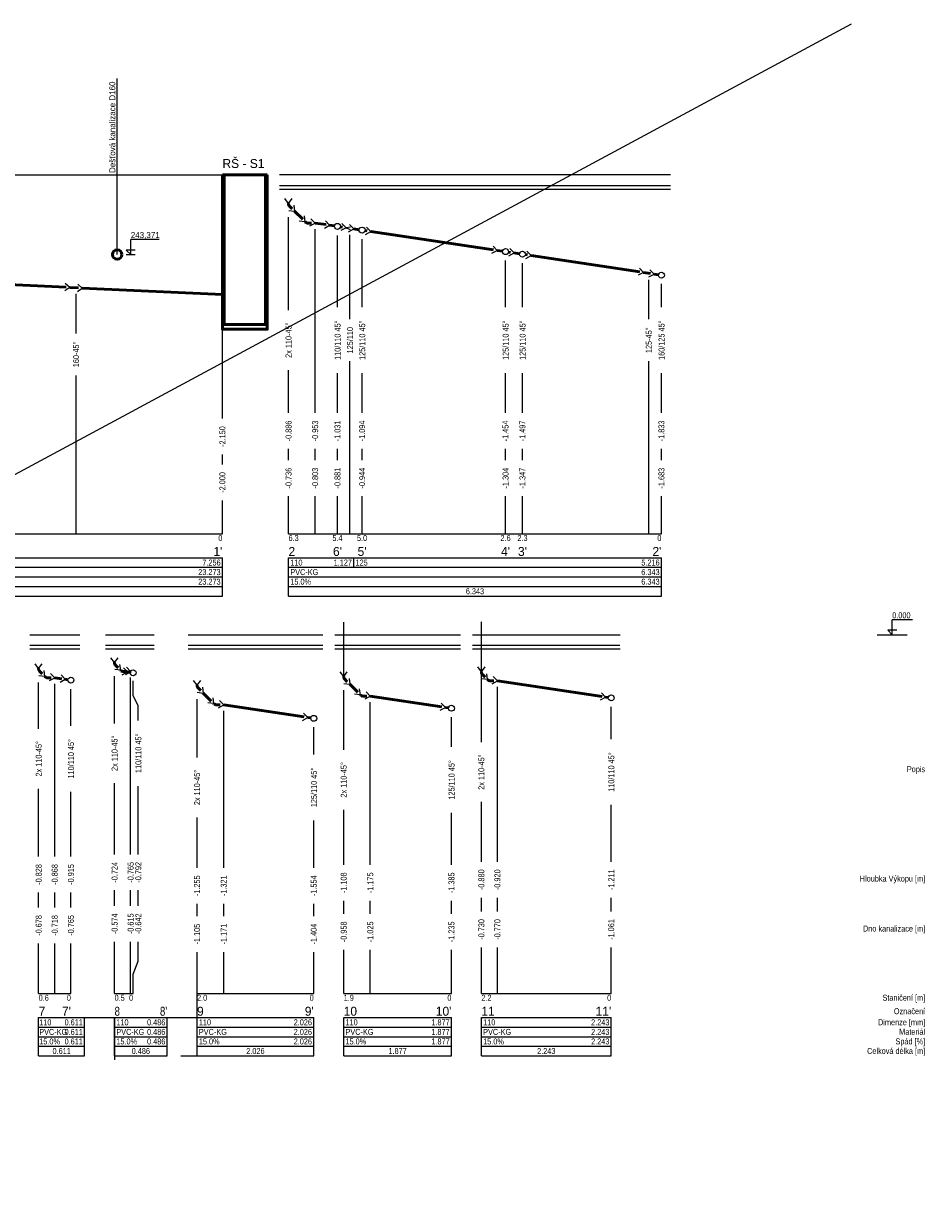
# Model space of a CAD drawing. Header units: millimetres. Extents: x -300186 to 535068, y -28581 to 763298.
# Tile 16 of 256: x -36470 to -21403, y 230757 to 250565. Entities that reach past the tile are written whole.
import ezdxf
from ezdxf.enums import TextEntityAlignment as Align

# ---------------------------------------------------------------- set-up
doc = ezdxf.new("R2010")
doc.units = ezdxf.units.MM
doc.header["$LTSCALE"] = 10
doc.linetypes.add('DASHDOT', pattern=[25.4, 12.7, -6.35, 0, -6.35])
doc.layers.add('netisk', color=30, linetype='Continuous', plot=False)
for name, color, linetype, lineweight in [('NS_tlusta', 252, 'Continuous', 18), ('NS_velmi_tlusta', 252, 'Continuous', 18), ('ZTI-DSP-kanal_destova_stavajici', 103, 'DASHDOT', 50), ('ZTI-DSP-kanal_splaskova', 32, 'Continuous', 50), ('ZTI-DSP-konstrukce', 252, 'Continuous', 18), ('ZTI-DSP-Popis4', 140, 'Continuous', 40), ('ZTI-DSP-pvc', 32, 'Continuous', 50), ('ZTI-DSP-revizni_sachty', 7, 'Continuous', 50), ('ZTI-DSP-rez_kanal_tabulka', 255, 'Continuous', 25), ('ZTI-DSP-zar_predmety_ozn', 7, 'Continuous', 50)]:
    doc.layers.add(name, color=color, linetype=linetype, lineweight=lineweight)
doc.layers.add('ZTI-DPS-armatury-odkaz', color=7, linetype='Continuous')
doc.layers.add('ZTI-DPS-armatury-popis', color=7, linetype='Continuous')
doc.styles.add('laplan N', font='txt')
doc.styles.get("Standard").update_dxf_attribs({"font": 'ic-simplex.shx', "width": 0.8})
doc.dimstyles.new('CADKON', dxfattribs={"dimscale": 50, "dimtxt": 2.5, "dimasz": 2.5, "dimexe": 1.8, "dimexo": 5, "dimgap": 0.6, "dimtad": 1, "dimrnd": 1, "dimtxsty": 'Standard', "dimblk1": 'OBLIQUE', "dimblk2": 'OBLIQUE', "dimsah": 1, "dimcen": 2.5, "dimadec": 1, "dimazin": 2, "dimtfac": 1, "dimtdec": 4, "dimtix": 1, "dimtmove": 2, "dimatfit": 3, "dimldrblk": 'OPEN30', "dimfxl": 5, "dimfxlon": 1, "dimtfill": 1, "dimtolj": 1, "dimarcsym": 0})

# ---------------------------------------------------------------- blocks, each defined once
blk = doc.blocks.new('*U1346')
at = {"color": 255, "linetype": 'ByBlock', "lineweight": 25}
for p in [(-61, 79), (61, 79)]:
    blk.add_line(p, (0, 0), dxfattribs=at)
at = {"color": 0, "linetype": 'ByBlock', "lineweight": -2}
blk.add_line((0, 0), (0, -4257), dxfattribs=at)
blk = doc.blocks.new('*U1347', base_point=(14680, 15478))
at = {"color": 0, "lineweight": -2}
blk.add_line((14534, 15478), (14680, 15478), dxfattribs=at)
at = {"color": 255, "lineweight": 25}
for q in [(14760, 15539), (14760, 15418)]:
    blk.add_line((14680, 15478), q, dxfattribs=at)
blk = doc.blocks.new('*U1348')
at = {"color": 255, "linetype": 'ByBlock', "lineweight": 25}
for p in [(-61, 79), (61, 79)]:
    blk.add_line(p, (0, 0), dxfattribs=at)
at = {"color": 0, "linetype": 'ByBlock', "lineweight": -2}
blk.add_line((0, 0), (0, -2345), dxfattribs=at)
blk = doc.blocks.new('*U1350', base_point=(375, 80))
at = {"color": 0, "linetype": 'ByBlock', "lineweight": -2}
for points in [[(0, 2580), (750, 2580)], [(0, 2580), (0, 0), (750, 0), (750, 2580)], [(30, 2580), (30, 80), (720, 80), (720, 2580)]]:
    blk.add_lwpolyline(points, dxfattribs=at)
blk = doc.blocks.new('*U1351', base_point=(14613, 15656))
at = {"color": 0, "lineweight": -2}
for p, q in [((14604, 15647), (14613, 15656)), ((14507, 15636), (14576, 15636))]:
    blk.add_line(p, q, dxfattribs=at)
at = {"color": 255, "lineweight": 25}
for q in [(14626, 15755), (14712, 15669)]:
    blk.add_line((14613, 15656), q, dxfattribs=at)
at = {"color": 0, "lineweight": -2}
blk.add_arc((14576, 15676), 40, 270, 315, dxfattribs=at)
blk = doc.blocks.new('*U1352')
at = {"color": 255, "linetype": 'ByBlock', "lineweight": 25}
for p in [(-61, 79), (61, 79)]:
    blk.add_line(p, (0, 0), dxfattribs=at)
at = {"color": 0, "linetype": 'ByBlock', "lineweight": -2}
blk.add_line((0, 0), (0, -190), dxfattribs=at)
blk = doc.blocks.new('*U1353', base_point=(14613, 15656))
at = {"color": 0, "lineweight": -2}
for p, q in [((14604, 15647), (14613, 15656)), ((14507, 15636), (14576, 15636))]:
    blk.add_line(p, q, dxfattribs=at)
at = {"color": 255, "lineweight": 25}
for q in [(14626, 15755), (14712, 15669)]:
    blk.add_line((14613, 15656), q, dxfattribs=at)
at = {"color": 0, "lineweight": -2}
blk.add_arc((14576, 15676), 40, 270, 315, dxfattribs=at)
blk = doc.blocks.new('*U1354')
at = {"color": 255, "linetype": 'ByBlock', "lineweight": 25}
for p in [(-61, 79), (61, 79)]:
    blk.add_line(p, (0, 0), dxfattribs=at)
at = {"color": 0, "linetype": 'ByBlock', "lineweight": -2}
blk.add_line((0, 0), (0, -184), dxfattribs=at)
blk = doc.blocks.new('*U1355', base_point=(6724, 20543))
at = {"color": 255, "linetype": 'ByBlock', "lineweight": 25}
for p in [(6664, 20622), (6785, 20622)]:
    blk.add_line(p, (6724, 20543), dxfattribs=at)
at = {"color": 0, "linetype": 'ByBlock'}
for p, q in [((6724, 20543), (6724, 20459)), ((6724, 20359), (6724, 20324))]:
    blk.add_line(p, q, dxfattribs=at)
at = {"color": 255, "linetype": 'ByBlock', "lineweight": 25}
blk.add_circle((6724, 20409), 50, dxfattribs=at)
blk = doc.blocks.new('*U1356', base_point=(20648, 19104))
at = {"color": 255, "linetype": 'ByBlock', "lineweight": 25}
for p, q in [((20648, 19104), (20587, 19183)), ((20648, 19104), (20630, 19034)), ((20648, 19104), (20709, 19183)), ((20666, 19034), (20648, 19104))]:
    blk.add_line(p, q, dxfattribs=at)
blk = doc.blocks.new('*U1357', base_point=(6675, 20528))
at = {"color": 255, "linetype": 'ByBlock', "lineweight": 25}
for p in [(6614, 20607), (6736, 20607)]:
    blk.add_line(p, (6675, 20528), dxfattribs=at)
at = {"color": 0, "linetype": 'ByBlock'}
for p, q in [((6675, 20528), (6675, 20437)), ((6675, 20337), (6675, 20302))]:
    blk.add_line(p, q, dxfattribs=at)
at = {"color": 255, "linetype": 'ByBlock', "lineweight": 25}
blk.add_circle((6675, 20387), 50, dxfattribs=at)
blk = doc.blocks.new('*U1358')
at = {"color": 255, "linetype": 'ByBlock', "lineweight": 25}
for p in [(-61, 79), (61, 79)]:
    blk.add_line(p, (0, 0), dxfattribs=at)
at = {"color": 0, "linetype": 'ByBlock', "lineweight": -2}
blk.add_line((0, 0), (0, -2078), dxfattribs=at)
blk = doc.blocks.new('*U1359', base_point=(6675, 20528))
at = {"color": 255, "linetype": 'ByBlock', "lineweight": 25}
for p in [(6614, 20607), (6736, 20607)]:
    blk.add_line(p, (6675, 20528), dxfattribs=at)
at = {"color": 0, "linetype": 'ByBlock'}
for p, q in [((6675, 20528), (6675, 20437)), ((6675, 20337), (6675, 20302))]:
    blk.add_line(p, q, dxfattribs=at)
at = {"color": 255, "linetype": 'ByBlock', "lineweight": 25}
blk.add_circle((6675, 20387), 50, dxfattribs=at)
blk = doc.blocks.new('*U1360', base_point=(6675, 20528))
at = {"color": 255, "linetype": 'ByBlock', "lineweight": 25}
for p in [(6614, 20607), (6736, 20607)]:
    blk.add_line(p, (6675, 20528), dxfattribs=at)
at = {"color": 0, "linetype": 'ByBlock'}
for p, q in [((6675, 20528), (6675, 20437)), ((6675, 20337), (6675, 20302))]:
    blk.add_line(p, q, dxfattribs=at)
at = {"color": 255, "linetype": 'ByBlock', "lineweight": 25}
blk.add_circle((6675, 20387), 50, dxfattribs=at)
blk = doc.blocks.new('*U1361')
at = {"color": 255, "linetype": 'ByBlock', "lineweight": 25}
for p in [(-61, 79), (61, 79)]:
    blk.add_line(p, (0, 0), dxfattribs=at)
at = {"color": 0, "linetype": 'ByBlock', "lineweight": -2}
blk.add_line((0, 0), (0, -1841), dxfattribs=at)
blk = doc.blocks.new('*U1362', base_point=(14485, 15401))
at = {"color": 255, "lineweight": 25}
for q in [(14564, 15462), (14564, 15340)]:
    blk.add_line((14485, 15401), q, dxfattribs=at)
at = {"color": 0, "lineweight": -2}
blk.add_line((14367, 15401), (14485, 15401), dxfattribs=at)
blk = doc.blocks.new('*U1363', base_point=(38181, 20749))
at = {"color": 255, "linetype": 'ByBlock', "lineweight": 25}
for p in [(38260, 20810), (38260, 20688)]:
    blk.add_line(p, (38181, 20749), dxfattribs=at)
at = {"color": 0, "linetype": 'ByBlock', "lineweight": -2}
blk.add_line((38106, 20749), (38181, 20749), dxfattribs=at)
at = {"color": 255, "linetype": 'ByBlock', "lineweight": 25}
blk.add_circle((38056, 20749), 50, dxfattribs=at)
blk = doc.blocks.new('*U1378', base_point=(14613, 15656))
at = {"color": 0, "lineweight": -2}
for p, q in [((14604, 15647), (14613, 15656)), ((14507, 15636), (14576, 15636))]:
    blk.add_line(p, q, dxfattribs=at)
at = {"color": 255, "lineweight": 25}
for q in [(14626, 15755), (14712, 15669)]:
    blk.add_line((14613, 15656), q, dxfattribs=at)
at = {"color": 0, "lineweight": -2}
blk.add_arc((14576, 15676), 40, 270, 315, dxfattribs=at)
blk = doc.blocks.new('*U1379', base_point=(14613, 15656))
at = {"color": 0, "lineweight": -2}
for p, q in [((14604, 15647), (14613, 15656)), ((14507, 15636), (14576, 15636))]:
    blk.add_line(p, q, dxfattribs=at)
at = {"color": 255, "lineweight": 25}
for q in [(14626, 15755), (14712, 15669)]:
    blk.add_line((14613, 15656), q, dxfattribs=at)
at = {"color": 0, "lineweight": -2}
blk.add_arc((14576, 15676), 40, 270, 315, dxfattribs=at)
blk = doc.blocks.new('*U1380')
at = {"color": 255, "linetype": 'ByBlock', "lineweight": 25}
for p in [(-61, 79), (61, 79)]:
    blk.add_line(p, (0, 0), dxfattribs=at)
at = {"color": 0, "linetype": 'ByBlock', "lineweight": -2}
blk.add_line((0, 0), (0, -119), dxfattribs=at)
blk = doc.blocks.new('*U1381', base_point=(33486, 20749))
at = {"color": 255, "linetype": 'ByBlock', "lineweight": 25}
for p in [(33565, 20810), (33565, 20688)]:
    blk.add_line(p, (33486, 20749), dxfattribs=at)
at = {"color": 0, "linetype": 'ByBlock', "lineweight": -2}
blk.add_line((33441, 20749), (33486, 20749), dxfattribs=at)
at = {"color": 255, "linetype": 'ByBlock', "lineweight": 25}
blk.add_circle((33391, 20749), 50, dxfattribs=at)
blk = doc.blocks.new('*U1382', base_point=(14613, 15656))
at = {"color": 0, "lineweight": -2}
for p, q in [((14604, 15647), (14613, 15656)), ((14507, 15636), (14576, 15636))]:
    blk.add_line(p, q, dxfattribs=at)
at = {"color": 255, "lineweight": 25}
for q in [(14626, 15755), (14712, 15669)]:
    blk.add_line((14613, 15656), q, dxfattribs=at)
at = {"color": 0, "lineweight": -2}
blk.add_arc((14576, 15676), 40, 270, 315, dxfattribs=at)
blk = doc.blocks.new('*U1383')
at = {"color": 255, "linetype": 'ByBlock', "lineweight": 25}
for p in [(-61, 79), (61, 79)]:
    blk.add_line(p, (0, 0), dxfattribs=at)
at = {"color": 0, "linetype": 'ByBlock', "lineweight": -2}
blk.add_line((0, 0), (0, -190), dxfattribs=at)
blk = doc.blocks.new('*U1384', base_point=(14613, 15656))
at = {"color": 0, "lineweight": -2}
for p, q in [((14604, 15647), (14613, 15656)), ((14507, 15636), (14576, 15636))]:
    blk.add_line(p, q, dxfattribs=at)
at = {"color": 255, "lineweight": 25}
for q in [(14626, 15755), (14712, 15669)]:
    blk.add_line((14613, 15656), q, dxfattribs=at)
at = {"color": 0, "lineweight": -2}
blk.add_arc((14576, 15676), 40, 270, 315, dxfattribs=at)
blk = doc.blocks.new('*U1385')
at = {"color": 255, "linetype": 'ByBlock', "lineweight": 25}
for p in [(-61, 79), (61, 79)]:
    blk.add_line(p, (0, 0), dxfattribs=at)
at = {"color": 0, "linetype": 'ByBlock', "lineweight": -2}
blk.add_line((0, 0), (0, -1360), dxfattribs=at)
blk = doc.blocks.new('*U1386', base_point=(34567, 20749))
at = {"color": 255, "linetype": 'ByBlock', "lineweight": 25}
for p in [(34646, 20810), (34646, 20688)]:
    blk.add_line(p, (34567, 20749), dxfattribs=at)
at = {"color": 0, "linetype": 'ByBlock', "lineweight": -2}
blk.add_line((34515, 20749), (34567, 20749), dxfattribs=at)
at = {"color": 255, "linetype": 'ByBlock', "lineweight": 25}
blk.add_circle((34465, 20749), 50, dxfattribs=at)
blk = doc.blocks.new('*U1387', base_point=(14613, 15656))
at = {"color": 0, "lineweight": -2}
for p, q in [((14604, 15647), (14613, 15656)), ((14507, 15636), (14576, 15636))]:
    blk.add_line(p, q, dxfattribs=at)
at = {"color": 255, "lineweight": 25}
for q in [(14626, 15755), (14712, 15669)]:
    blk.add_line((14613, 15656), q, dxfattribs=at)
at = {"color": 0, "lineweight": -2}
blk.add_arc((14576, 15676), 40, 270, 315, dxfattribs=at)
blk = doc.blocks.new('*U1388')
at = {"color": 255, "linetype": 'ByBlock', "lineweight": 25}
for p in [(-61, 79), (61, 79)]:
    blk.add_line(p, (0, 0), dxfattribs=at)
at = {"color": 0, "linetype": 'ByBlock', "lineweight": -2}
blk.add_line((0, 0), (0, -190), dxfattribs=at)
blk = doc.blocks.new('*U1389', base_point=(14613, 15656))
at = {"color": 0, "lineweight": -2}
for p, q in [((14604, 15647), (14613, 15656)), ((14507, 15636), (14576, 15636))]:
    blk.add_line(p, q, dxfattribs=at)
at = {"color": 255, "lineweight": 25}
for q in [(14626, 15755), (14712, 15669)]:
    blk.add_line((14613, 15656), q, dxfattribs=at)
at = {"color": 0, "lineweight": -2}
blk.add_arc((14576, 15676), 40, 270, 315, dxfattribs=at)
blk = doc.blocks.new('*U1390')
at = {"color": 255, "linetype": 'ByBlock', "lineweight": 25}
for p in [(-61, 79), (61, 79)]:
    blk.add_line(p, (0, 0), dxfattribs=at)
at = {"color": 0, "linetype": 'ByBlock', "lineweight": -2}
blk.add_line((0, 0), (0, -1209), dxfattribs=at)
blk = doc.blocks.new('*U1391', base_point=(34567, 20749))
at = {"color": 255, "linetype": 'ByBlock', "lineweight": 25}
for p in [(34646, 20810), (34646, 20688)]:
    blk.add_line(p, (34567, 20749), dxfattribs=at)
at = {"color": 0, "linetype": 'ByBlock', "lineweight": -2}
blk.add_line((34515, 20749), (34567, 20749), dxfattribs=at)
at = {"color": 255, "linetype": 'ByBlock', "lineweight": 25}
blk.add_circle((34465, 20749), 50, dxfattribs=at)
blk = doc.blocks.new('*U1392', base_point=(14613, 15656))
at = {"color": 0, "lineweight": -2}
for p, q in [((14604, 15647), (14613, 15656)), ((14507, 15636), (14576, 15636))]:
    blk.add_line(p, q, dxfattribs=at)
at = {"color": 255, "lineweight": 25}
for q in [(14626, 15755), (14712, 15669)]:
    blk.add_line((14613, 15656), q, dxfattribs=at)
at = {"color": 0, "lineweight": -2}
blk.add_arc((14576, 15676), 40, 270, 315, dxfattribs=at)
blk = doc.blocks.new('*U1393', base_point=(14613, 15656))
at = {"color": 0, "lineweight": -2}
for p, q in [((14604, 15647), (14613, 15656)), ((14507, 15636), (14576, 15636))]:
    blk.add_line(p, q, dxfattribs=at)
at = {"color": 255, "lineweight": 25}
for q in [(14626, 15755), (14712, 15669)]:
    blk.add_line((14613, 15656), q, dxfattribs=at)
at = {"color": 0, "lineweight": -2}
blk.add_arc((14576, 15676), 40, 270, 315, dxfattribs=at)
blk = doc.blocks.new('*U1394')
at = {"color": 255, "linetype": 'ByBlock', "lineweight": 25}
for p in [(-61, 79), (61, 79)]:
    blk.add_line(p, (0, 0), dxfattribs=at)
at = {"color": 0, "linetype": 'ByBlock', "lineweight": -2}
blk.add_line((0, 0), (0, -1768), dxfattribs=at)
blk = doc.blocks.new('*U1395', base_point=(33486, 20749))
at = {"color": 255, "linetype": 'ByBlock', "lineweight": 25}
for p in [(33565, 20810), (33565, 20688)]:
    blk.add_line(p, (33486, 20749), dxfattribs=at)
at = {"color": 0, "linetype": 'ByBlock', "lineweight": -2}
blk.add_line((33441, 20749), (33486, 20749), dxfattribs=at)
at = {"color": 255, "linetype": 'ByBlock', "lineweight": 25}
blk.add_circle((33391, 20749), 50, dxfattribs=at)
blk = doc.blocks.new('_OBLIQUE')
at = {"color": 0, "linetype": 'ByBlock'}
blk.add_line((-0.5, -0.5), (0.5, 0.5), dxfattribs=at)
blk = doc.blocks.new('*U1397')
at = {"layer": 'ZTI-DSP-rez_kanal_tabulka', "color": 40}
for p, q in [((0, 0), (0, 1)), ((1.89, 1), (0, 1)), ((0, 0), (-0.3, 0.3)), ((0.3, 0.3), (-0.3, 0.3))]:
    blk.add_line(p, q, dxfattribs=at)
blk = doc.blocks.new('*U1409', base_point=(14613, 15656))
at = {"color": 0, "lineweight": -2}
for p, q in [((14604, 15647), (14613, 15656)), ((14507, 15636), (14576, 15636))]:
    blk.add_line(p, q, dxfattribs=at)
at = {"color": 255, "lineweight": 25}
for q in [(14626, 15755), (14712, 15669)]:
    blk.add_line((14613, 15656), q, dxfattribs=at)
at = {"color": 0, "lineweight": -2}
blk.add_arc((14576, 15676), 40, 270, 315, dxfattribs=at)
blk = doc.blocks.new('*U1410', base_point=(14613, 15656))
at = {"color": 0, "lineweight": -2}
for p, q in [((14604, 15647), (14613, 15656)), ((14507, 15636), (14576, 15636))]:
    blk.add_line(p, q, dxfattribs=at)
at = {"color": 255, "lineweight": 25}
for q in [(14626, 15755), (14712, 15669)]:
    blk.add_line((14613, 15656), q, dxfattribs=at)
at = {"color": 0, "lineweight": -2}
blk.add_arc((14576, 15676), 40, 270, 315, dxfattribs=at)
blk = doc.blocks.new('*U1411')
at = {"color": 255, "linetype": 'ByBlock', "lineweight": 25}
for p in [(-61, 79), (61, 79)]:
    blk.add_line(p, (0, 0), dxfattribs=at)
at = {"color": 0, "linetype": 'ByBlock', "lineweight": -2}
blk.add_line((0, 0), (0, -8), dxfattribs=at)
blk = doc.blocks.new('*U1412', base_point=(33486, 20749))
at = {"color": 255, "linetype": 'ByBlock', "lineweight": 25}
for p in [(33565, 20810), (33565, 20688)]:
    blk.add_line(p, (33486, 20749), dxfattribs=at)
at = {"color": 0, "linetype": 'ByBlock', "lineweight": -2}
blk.add_line((33441, 20749), (33486, 20749), dxfattribs=at)
at = {"color": 255, "linetype": 'ByBlock', "lineweight": 25}
blk.add_circle((33391, 20749), 50, dxfattribs=at)
blk = doc.blocks.new('*U1473')
at = {"layer": 'ZTI-DSP-rez_kanal_tabulka', "color": 40}
for p, q in [((0, 0), (0, 1)), ((1.35, 1), (0, 1)), ((0, 0), (-0.3, 0.3)), ((0.3, 0.3), (-0.3, 0.3))]:
    blk.add_line(p, q, dxfattribs=at)

msp = doc.modelspace()

# ---------------------------------------------------------------- linework, layer by layer
at = {"layer": 'netisk', "lineweight": -3}
for points in [[(-59384.095, 230757.341), (-22638.489, 250564.972)], [(-31122.609, 239651.041), (-31122.609, 240558.469)], [(-28821.703, 239497.87), (-28821.703, 240563.231)], [(-34072.832, 233947.254), (-33572.832, 233947.254), (-33572.832, 234583.999)], [(-35451.793, 233947.254), (-34951.793, 233947.254), (-34951.793, 233242.044)], [(-33843.071, 233307.254), (-33572.832, 233307.254)]]:
    msp.add_lwpolyline(points, dxfattribs=at)
at = {"layer": 'NS_tlusta'}
for p, q in [((-25662.482, 248035.083), (-32194.555, 248035.083)), ((-25662.482, 247854.546), (-32194.555, 247854.546)), ((-25662.482, 247795.083), (-32194.555, 247795.083)), ((-36370.072, 240347.632), (-35531.555, 240347.671)), ((-35101.793, 240347.68), (-34291.247, 240348.01)), ((-33722.832, 240347.774), (-31472.609, 240347.878)), ((-31272.609, 240347.887), (-29171.703, 240347.984)), ((-35531.555, 240166.716), (-36370.072, 240166.716)), ((-35531.555, 240107.254), (-36370.072, 240107.254)), ((-34291.247, 240166.716), (-35101.793, 240166.716)), ((-34291.247, 240107.254), (-35101.793, 240107.254)), ((-31472.609, 240166.716), (-33722.832, 240166.716)), ((-31472.609, 240107.254), (-33722.832, 240107.254)), ((-29171.703, 240166.716), (-31272.609, 240166.716)), ((-29171.703, 240107.254), (-31272.609, 240107.254)), ((-29171.703, 240107.408), (-30825.123, 240107.408)), ((-26507.272, 240166.716), (-28971.703, 240166.716)), ((-26507.272, 240107.408), (-28971.703, 240107.408)), ((-26501.942, 240107.254), (-28971.703, 240107.254))]:
    msp.add_line(p, q, dxfattribs=at)
for points in [[(-36370.072, 240347.254), (-35531.555, 240347.254)], [(-35101.793, 240347.254), (-34291.247, 240347.254)], [(-33722.832, 240347.254), (-31472.609, 240347.254)], [(-31272.609, 240347.254), (-29171.703, 240347.254)]]:
    msp.add_lwpolyline(points, dxfattribs=at)
at = {"layer": 'NS_velmi_tlusta'}
msp.add_line((-28971.703, 240347.993), (-26501.942, 240348.107), dxfattribs=at)
at = {"layer": 'ZTI-DSP-kanal_destova_stavajici', "linetype": 'ByBlock'}
msp.add_circle((-34907.49, 246705.213), 80, dxfattribs=at)
at = {"layer": 'ZTI-DSP-konstrukce'}
msp.add_lwpolyline([(-36821.217, 248035.083), (-32397.835, 248035.083)], dxfattribs=at)
at = {"layer": 'ZTI-DSP-rez_kanal_tabulka', "color": 40}
for p, q in [((-32044.555, 245772.77), (-32044.555, 247329.157)), ((-31599.741, 244055.536), (-31599.741, 247131.875)), ((-31226.364, 245822.77), (-31226.364, 247025.868)), ((-31018.704, 245622.77), (-31018.704, 247035.079)), ((-30815, 245822.77), (-30815, 246964.163)), ((-28417.843, 245822.77), (-28417.843, 246604.59)), ((-28135.007, 245822.77), (-28135.007, 246562.164)), ((-26023.736, 245622.77), (-26023.736, 246282.247)), ((-25812.482, 245822.77), (-25812.482, 246213.786)), ((-35594.911, 245385.083), (-35594.911, 246046.308)), ((-33149.487, 243961.902), (-33149.487, 245939.257)), ((-31018.704, 242035.083), (-31018.704, 244922.77)), ((-26023.736, 242035.083), (-26023.736, 244922.77)), ((-35594.911, 242035.083), (-35594.911, 244685.083)), ((-32044.555, 244055.536), (-32044.555, 244772.77)), ((-31226.364, 244055.536), (-31226.364, 244722.77)), ((-30815, 244055.536), (-30815, 244722.77)), ((-28417.843, 244055.536), (-28417.843, 244722.77)), ((-28135.007, 244055.536), (-28135.007, 244722.77)), ((-25812.482, 244055.536), (-25812.482, 244722.77)), ((-32044.555, 243266.2), (-32044.555, 243455.536)), ((-31599.741, 243266.2), (-31599.741, 243455.536)), ((-31226.364, 243266.2), (-31226.364, 243455.536)), ((-30815, 243266.2), (-30815, 243455.536)), ((-28417.843, 243266.2), (-28417.843, 243455.536)), ((-28135.007, 243266.2), (-28135.007, 243455.536)), ((-25812.482, 243266.2), (-25812.482, 243455.536)), ((-33149.487, 243194.174), (-33149.487, 243361.902)), ((-32044.555, 242035.083), (-32044.555, 242666.2)), ((-31599.741, 242035.083), (-31599.741, 242666.2)), ((-31226.364, 242035.083), (-31226.364, 242666.2)), ((-30815, 242035.083), (-30815, 242666.2)), ((-28417.843, 242035.083), (-28417.843, 242666.2)), ((-28135.007, 242035.083), (-28135.007, 242666.2)), ((-25812.482, 242035.083), (-25812.482, 242666.2)), ((-33149.487, 242035.083), (-33149.487, 242594.174)), ((-56299.127, 242035.083), (-33149.487, 242035.083)), ((-32044.555, 242035.083), (-25812.482, 242035.083)), ((-56299.127, 241635.083), (-33149.487, 241635.083)), ((-56299.127, 241475.083), (-33149.487, 241475.083)), ((-33149.487, 240995.083), (-33149.487, 241635.083)), ((-32044.555, 241635.083), (-25812.482, 241635.083)), ((-32044.555, 240995.083), (-32044.555, 241635.083)), ((-32044.555, 241475.083), (-25812.482, 241475.083)), ((-30954.44, 241475.083), (-30954.44, 241635.083)), ((-25812.482, 240995.083), (-25812.482, 241635.083)), ((-56299.127, 241315.083), (-33149.487, 241315.083)), ((-32044.555, 241315.083), (-25812.482, 241315.083)), ((-56299.127, 241155.083), (-33149.487, 241155.083)), ((-32044.555, 241155.083), (-25812.482, 241155.083)), ((-56299.127, 240995.083), (-33149.487, 240995.083)), ((-32044.555, 240995.083), (-25812.482, 240995.083)), ((-22205.258, 240348.351), (-21705.258, 240348.351)), ((-36220.072, 238773.815), (-36220.072, 239549.792)), ((-35952.036, 236639.081), (-35952.036, 239529.286)), ((-34951.793, 238865.503), (-34951.793, 239653.204)), ((-34683.757, 236675.201), (-34683.757, 239632.698)), ((-34641.247, 239328.515, -159.59), (-34641.247, 239576.322, -159.59)), ((-28821.703, 238551.359), (-28821.703, 239497.87)), ((-28553.667, 236551.447), (-28553.667, 239477.364)), ((-35681.555, 238823.815), (-35681.555, 239438.714)), ((-34554.564, 239163.31), (-34641.247, 239328.515, 159.59)), ((-31122.609, 238421.052), (-31122.609, 239419.51)), ((-34554.564, 238915.503), (-34554.564, 239163.31)), ((-33572.832, 238294.465), (-33572.832, 239273.125)), ((-30677.796, 236500.114), (-30677.796, 239222.228)), ((-26651.942, 238601.359), (-26651.942, 239142.106)), ((-33128.019, 236450.246), (-33128.019, 239075.842)), ((-29321.703, 238471.052), (-29321.703, 238968.814)), ((-31622.609, 238344.465), (-31622.609, 238800.031)), ((-36220.072, 236639.081), (-36220.072, 237773.815)), ((-35681.555, 236639.081), (-35681.555, 237723.815)), ((-34951.793, 236675.201), (-34951.793, 237865.503)), ((-34554.564, 236675.201), (-34554.564, 237815.503)), ((-28821.703, 236551.447), (-28821.703, 237551.359)), ((-26651.942, 236551.447), (-26651.942, 237501.359)), ((-31122.609, 236500.114), (-31122.609, 237421.052)), ((-29321.703, 236500.114), (-29321.703, 237371.052)), ((-33572.832, 236450.246), (-33572.832, 237294.465)), ((-31622.609, 236450.246), (-31622.609, 237244.465)), ((-36220.072, 235787.121), (-36220.072, 236039.081)), ((-35952.036, 235787.121), (-35952.036, 236039.081)), ((-35681.555, 235787.121), (-35681.555, 236039.081)), ((-34951.793, 235814.905), (-34951.793, 236075.201)), ((-34683.757, 235814.905), (-34683.757, 236075.201)), ((-34554.564, 235814.905), (-34554.564, 236075.201)), ((-28821.703, 235719.71), (-28821.703, 235951.447)), ((-28553.667, 235719.71), (-28553.667, 235951.447)), ((-26651.942, 235719.71), (-26651.942, 235951.447)), ((-33572.832, 235641.863), (-33572.832, 235850.246)), ((-33128.019, 235641.863), (-33128.019, 235850.246)), ((-31622.609, 235641.863), (-31622.609, 235850.246)), ((-31122.609, 235680.223), (-31122.609, 235900.114)), ((-30677.796, 235680.223), (-30677.796, 235900.114)), ((-29321.703, 235680.223), (-29321.703, 235900.114)), ((-36220.072, 234347.254), (-36220.072, 235187.121)), ((-35952.036, 234347.254), (-35952.036, 235187.121)), ((-35681.555, 234347.254), (-35681.555, 235187.121)), ((-34951.793, 234347.254), (-34951.793, 235214.905)), ((-34683.757, 234347.254), (-34683.757, 235214.905)), ((-34554.564, 234889.536), (-34554.564, 235214.905)), ((-28821.703, 234347.254), (-28821.703, 235119.71)), ((-28553.667, 234347.254), (-28553.667, 235119.71)), ((-26651.942, 234347.254), (-26651.942, 235119.71)), ((-33572.832, 234347.254), (-33572.832, 235041.863)), ((-33128.019, 234347.254), (-33128.019, 235041.863)), ((-31622.609, 234347.254), (-31622.609, 235041.863)), ((-31122.609, 234347.254), (-31122.609, 235080.223)), ((-30677.796, 234347.254), (-30677.796, 235080.223)), ((-29321.703, 234347.254), (-29321.703, 235080.223)), ((-34641.247, 234672.623), (-34554.564, 234889.536)), ((-34641.247, 234347.254), (-34641.247, 234672.623)), ((-36220.072, 234347.254), (-35681.555, 234347.254)), ((-34951.793, 234347.254), (-34641.247, 234347.254)), ((-33572.832, 234347.254), (-31622.609, 234347.254)), ((-31122.609, 234347.254), (-29321.703, 234347.254)), ((-28821.703, 234347.254), (-26651.942, 234347.254)), ((-36220.072, 233947.254), (-35451.793, 233947.254)), ((-36220.072, 233307.254), (-36220.072, 233947.254)), ((-35451.793, 233307.254), (-35451.793, 233947.254)), ((-34951.793, 233307.254), (-34951.793, 233947.254)), ((-34951.793, 233947.254), (-34072.832, 233947.254)), ((-34951.793, 233307.254), (-34951.793, 233947.254)), ((-34072.832, 233307.254), (-34072.832, 233947.254)), ((-33572.832, 233947.254), (-31622.609, 233947.254)), ((-33572.832, 233307.254), (-33572.832, 233947.254)), ((-31622.609, 233307.254), (-31622.609, 233947.254)), ((-31122.609, 233947.254), (-29321.703, 233947.254)), ((-31122.609, 233307.254), (-31122.609, 233947.254)), ((-29321.703, 233307.254), (-29321.703, 233947.254)), ((-28821.703, 233947.254), (-26651.942, 233947.254)), ((-28821.703, 233307.254), (-28821.703, 233947.254)), ((-26651.942, 233307.254), (-26651.942, 233947.254)), ((-36220.072, 233787.254), (-35451.793, 233787.254)), ((-34951.793, 233787.254), (-34072.832, 233787.254)), ((-33572.832, 233787.254), (-31622.609, 233787.254)), ((-31122.609, 233787.254), (-29321.703, 233787.254)), ((-28821.703, 233787.254), (-26651.942, 233787.254)), ((-36220.072, 233627.254), (-35451.793, 233627.254)), ((-34951.793, 233627.254), (-34072.832, 233627.254)), ((-33572.832, 233627.254), (-31622.609, 233627.254)), ((-31122.609, 233627.254), (-29321.703, 233627.254)), ((-28821.703, 233627.254), (-26651.942, 233627.254)), ((-36220.072, 233467.254), (-35451.793, 233467.254)), ((-34951.793, 233467.254), (-34072.832, 233467.254)), ((-33572.832, 233467.254), (-31622.609, 233467.254)), ((-31122.609, 233467.254), (-29321.703, 233467.254)), ((-28821.703, 233467.254), (-26651.942, 233467.254)), ((-36220.072, 233307.254), (-35451.793, 233307.254)), ((-34951.793, 233307.254), (-34072.832, 233307.254)), ((-34951.793, 233307.254), (-34641.247, 233307.254)), ((-33572.832, 233307.254), (-31622.609, 233307.254)), ((-31122.609, 233307.254), (-29321.703, 233307.254)), ((-28821.703, 233307.254), (-26651.942, 233307.254))]:
    msp.add_line(p, q, dxfattribs=at)
at = {"layer": 'ZTI-DSP-rez_kanal_tabulka', "elevation": 319.18}
msp.add_lwpolyline([(-34755.551, 246705.213), (-34605.551, 246705.213)], dxfattribs=at)

# ---------------------------------------------------------------- block references
at = {"layer": 'ZTI-DSP-kanal_splaskova', "xscale": -1, "rotation": 315.0000000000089}
for name, p in [('*U1351', (-32044.555, 247560.688)), ('*U1378', (-36220.072, 239781.322)), ('*U1409', (-34951.793, 239884.735)), ('*U1387', (-31122.609, 239651.041)), ('*U1392', (-28821.703, 239729.401)), ('*U1382', (-33572.832, 239504.655))]:
    msp.add_blockref(name, p, dxfattribs=at)
at = {"layer": 'ZTI-DSP-kanal_splaskova'}
for name, p, rotation in [('*U1352', (-31942.024, 247429.157), 45.00000000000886), ('*U1354', (-31599.741, 247231.875), 81.46923439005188), ('*U1355', (-31358.881, 247195.746), 81.46923439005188), ('*U1356', (-31082.968, 247153.896), 81.46923439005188), ('*U1357', (-30954.44, 247134.401), 81.46923439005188), ('*U1358', (-30671.604, 247091.501), 81.46923439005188), ('*U1359', (-28557.283, 246774.353), 81.46923439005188), ('*U1360', (-28274.447, 246731.453), 81.46923439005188), ('*U1361', (-27991.611, 246688.553), 81.46923439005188), ('*U1346', (-40010.802, 246351.998), 87.38305981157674), ('*U1362', (-26111.917, 246406.598), 171.4692343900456), ('*U1363', (-25935.556, 246378.398), 171.4692343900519), ('*U1348', (-35491.669, 246144.875), 87.38305981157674), ('*U1380', (-35952.036, 239629.286), 81.46923439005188), ('*U1381', (-35775.259, 239602.769), 171.4692343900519), ('*U1412', (-34734.951, 239725.019), 171.4692343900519), ('*U1411', (-34683.757, 239732.698), 81.46923439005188), ('*U1388', (-31020.079, 239519.51), 45.00000000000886), ('*U1394', (-28553.667, 239577.364), 81.46923439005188), ('*U1383', (-33470.302, 239373.125), 45.00000000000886), ('*U1390', (-30677.796, 239322.228), 81.46923439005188), ('*U1395', (-26745.646, 239306.161), 171.4692343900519), ('*U1385', (-33128.019, 239175.842), 81.46923439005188), ('*U1391', (-29422.4, 239133.918), 171.4692343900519), ('*U1386', (-31723.306, 238965.135), 171.4692343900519)]:
    msp.add_blockref(name, p, dxfattribs=dict(at, rotation=rotation))
at = {"layer": 'ZTI-DSP-kanal_splaskova', "xscale": -1}
for name, p in [('*U1353', (-31765.248, 247252.381)), ('*U1379', (-36117.542, 239649.792)), ('*U1410', (-34849.263, 239753.204)), ('*U1393', (-28719.173, 239597.87)), ('*U1384', (-33293.525, 239196.348)), ('*U1389', (-30843.302, 239342.734))]:
    msp.add_blockref(name, p, dxfattribs=at)
at = {"layer": 'ZTI-DSP-pvc', "rotation": 177.3830598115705}
msp.add_blockref('*U1347', (-35698.152, 246154.884), dxfattribs=at)
at = {"layer": 'ZTI-DSP-revizni_sachty', "xscale": -1}
msp.add_blockref('*U1350', (-32774.49, 245535.083), dxfattribs=at)
at = {"layer": 'ZTI-DSP-rez_kanal_tabulka', "xscale": 250, "yscale": 250, "zscale": 250}
for name, p in [('*U1397', (-34680.551, 246705.213)), ('*U1473', (-21955.258, 240348.351))]:
    msp.add_blockref(name, p, dxfattribs=at)

# ---------------------------------------------------------------- texts
at = {"layer": 'ZTI-DPS-armatury-popis', "color": 7, "insert": (-34937.49, 248069.125), "char_height": 100, "width": 2123.08023, "attachment_point": 7, "rotation": 90, "style": 'laplan N'}
msp.add_mtext('Dešťová kanalizace D160', dxfattribs=at)
at = {"layer": 'ZTI-DSP-Popis4', "style": 'laplan N'}
for s, p in [("1'", (-33149.487, 241665.083)), ("2'", (-25812.482, 241665.083)), ("7'", (-35681.555, 233977.254)), ("9'", (-31622.609, 233977.254)), ("10'", (-29321.703, 233977.254)), ("11'", (-26651.942, 233977.254))]:
    msp.add_text(s, height=150, dxfattribs=at).set_placement(p, align=Align.RIGHT)
for s, p in [('2', (-32044.555, 241665.083)), ('7', (-36220.072, 233977.254)), ('9', (-33572.832, 233977.254)), ('10', (-31122.609, 233977.254)), ('11', (-28821.703, 233977.254))]:
    msp.add_text(s, height=150, dxfattribs=at).set_placement(p)
for s, p in [("6'", (-31226.364, 241665.083)), ("5'", (-30815, 241665.083)), ("4'", (-28417.843, 241665.083)), ("3'", (-28135.007, 241665.083))]:
    msp.add_text(s, height=150, dxfattribs=at).set_placement(p, align=Align.CENTER)
at = {"layer": 'ZTI-DSP-Popis4', "style": 'laplan N', "width": 0.8}
msp.add_text('8', height=150, dxfattribs=at).set_placement((-34951.793, 233977.254))
msp.add_text("8'", height=150, dxfattribs=at).set_placement((-34072.832, 233977.254), align=Align.RIGHT)
at = {"layer": 'ZTI-DSP-rez_kanal_tabulka', "style": 'laplan N'}
msp.add_text('243,371', height=100, dxfattribs=at).set_placement((-34680.551, 246980.213))
at = {"layer": 'ZTI-DSP-rez_kanal_tabulka', "style": 'laplan N', "width": 0.8}
for s, p in [('2x 110-45°', (-32044.555, 245272.77)), ('110/110 45°', (-31226.364, 245272.77)), ('125/110', (-31018.704, 245272.77)), ('125/110 45°', (-30815, 245272.77)), ('125/110 45°', (-28417.843, 245272.77)), ('125/110 45°', (-28135.007, 245272.77)), ('125-45°', (-26023.736, 245272.77)), ('160/125 45°', (-25812.482, 245272.77)), ('160-45°', (-35594.911, 245035.083)), ('-0.886', (-32044.555, 243755.536)), ('-0.953', (-31599.741, 243755.536)), ('-1.031', (-31226.364, 243755.536)), ('-1.094', (-30815, 243755.536)), ('-1.454', (-28417.843, 243755.536)), ('-1.497', (-28135.007, 243755.536)), ('-1.833', (-25812.482, 243755.536)), ('-2.150', (-33149.487, 243661.902)), ('-2.000', (-33149.487, 242894.174)), ('-0.736', (-32044.555, 242966.2)), ('-0.803', (-31599.741, 242966.2)), ('-0.881', (-31226.364, 242966.2)), ('-0.944', (-30815, 242966.2)), ('-1.304', (-28417.843, 242966.2)), ('-1.347', (-28135.007, 242966.2)), ('-1.683', (-25812.482, 242966.2)), ('2x 110-45°', (-36220.072, 238273.815)), ('110/110 45°', (-35681.555, 238273.815)), ('2x 110-45°', (-34951.793, 238365.503)), ('110/110 45°', (-34554.564, 238365.503)), ('2x 110-45°', (-28821.703, 238051.359)), ('110/110 45°', (-26651.942, 238051.359)), ('2x 110-45°', (-31122.609, 237921.052)), ('125/110 45°', (-29321.703, 237921.052)), ('2x 110-45°', (-33572.832, 237794.465)), ('125/110 45°', (-31622.609, 237794.465)), ('-0.724', (-34951.793, 236375.201)), ('-0.765', (-34683.757, 236375.201)), ('-0.792', (-34554.564, 236375.201)), ('-0.828', (-36220.072, 236339.081)), ('-0.868', (-35952.036, 236339.081)), ('-0.915', (-35681.555, 236339.081)), ('-1.108', (-31122.609, 236200.114)), ('-1.175', (-30677.796, 236200.114)), ('-1.385', (-29321.703, 236200.114)), ('-0.880', (-28821.703, 236251.447)), ('-0.920', (-28553.667, 236251.447)), ('-1.211', (-26651.942, 236251.447)), ('-1.255', (-33572.832, 236150.246)), ('-1.321', (-33128.019, 236150.246)), ('-1.554', (-31622.609, 236150.246)), ('-0.678', (-36220.072, 235487.121)), ('-0.718', (-35952.036, 235487.121)), ('-0.765', (-35681.555, 235487.121)), ('-0.574', (-34951.793, 235514.905)), ('-0.615', (-34683.757, 235514.905)), ('-0.642', (-34554.564, 235514.905)), ('-0.958', (-31122.609, 235380.223)), ('-1.025', (-30677.796, 235380.223)), ('-1.235', (-29321.703, 235380.223)), ('-0.730', (-28821.703, 235419.71)), ('-0.770', (-28553.667, 235419.71)), ('-1.061', (-26651.942, 235419.71)), ('-1.105', (-33572.832, 235341.863)), ('-1.171', (-33128.019, 235341.863)), ('-1.404', (-31622.609, 235341.863))]:
    msp.add_text(s, height=100, rotation=90, dxfattribs=at).set_placement(p, align=Align.MIDDLE)
for s, p in [('0', (-33149.487, 241915.083)), ('0', (-25812.482, 241915.083)), ('7.256', (-33179.487, 241505.083)), ('1.127', (-30984.44, 241505.083)), ('5.216', (-25842.482, 241505.083)), ('23.273', (-33179.487, 241345.083)), ('23.273', (-33179.487, 241185.083)), ('6.343', (-25842.482, 241345.083)), ('6.343', (-25842.482, 241185.083)), ('Popis', (-21405.258, 238050.389)), ('Hloubka Výkopu [m]', (-21405.258, 236221.427)), ('Dno kanalizace [m]', (-21405.258, 235385.332)), ('0', (-35681.555, 234227.254)), ('0', (-34641.247, 234227.254)), ('0', (-31622.609, 234227.254)), ('0', (-29321.703, 234227.254)), ('0', (-26651.942, 234227.254)), ('Staničení [m]', (-21405.258, 234228.351)), ('Označení', (-21405.258, 234003.351)), ('0.611', (-35481.793, 233817.254)), ('0.611', (-35481.793, 233657.254)), ('0.486', (-34102.832, 233817.254)), ('0.486', (-34102.832, 233657.254)), ('2.026', (-31652.609, 233817.254)), ('2.026', (-31652.609, 233657.254)), ('1.877', (-29351.703, 233817.254)), ('1.877', (-29351.703, 233657.254)), ('2.243', (-26681.942, 233817.254)), ('2.243', (-26681.942, 233657.254)), ('Dimenze [mm]', (-21405.258, 233818.351)), ('Materiál', (-21405.258, 233658.351)), ('0.611', (-35481.793, 233497.254)), ('0.486', (-34102.832, 233497.254)), ('2.026', (-31652.609, 233497.254)), ('1.877', (-29351.703, 233497.254)), ('2.243', (-26681.942, 233497.254)), ('Spád [%]', (-21405.258, 233498.351)), ('Celková délka [m]', (-21405.258, 233338.351))]:
    msp.add_text(s, height=100, dxfattribs=at).set_placement(p, align=Align.RIGHT)
for s, p in [('6.3', (-32044.555, 241915.083)), ('110', (-32014.555, 241505.083)), ('125', (-30924.44, 241505.083)), ('15.0%', (-32014.555, 241185.083)), ('PVC-KG', (-32014.555, 241345.083)), ('0.000', (-21955.258, 240623.351)), ('0.6', (-36220.072, 234227.254)), ('0.5', (-34951.793, 234227.254)), ('2.0', (-33572.832, 234227.254)), ('1.9', (-31122.609, 234227.254)), ('2.2', (-28821.703, 234227.254)), ('110', (-36210.311, 233817.254)), ('PVC-KG', (-36210.311, 233657.254)), ('110', (-34921.793, 233817.254)), ('PVC-KG', (-34921.793, 233657.254)), ('110', (-33542.832, 233817.254)), ('PVC-KG', (-33542.832, 233657.254)), ('110', (-31092.609, 233817.254)), ('PVC-KG', (-31092.609, 233657.254)), ('110', (-28791.703, 233817.254)), ('PVC-KG', (-28791.703, 233657.254)), ('15.0%', (-36210.311, 233497.254)), ('15.0%', (-34921.793, 233497.254)), ('15.0%', (-33542.832, 233497.254)), ('15.0%', (-31092.609, 233497.254)), ('15.0%', (-28791.703, 233497.254))]:
    msp.add_text(s, height=100, dxfattribs=at).set_placement(p)
for s, p in [('5.4', (-31226.364, 241915.083)), ('5.0', (-30815, 241915.083)), ('2.6', (-28417.843, 241915.083)), ('2.3', (-28135.007, 241915.083))]:
    msp.add_text(s, height=100, dxfattribs=at).set_placement(p, align=Align.CENTER)
for s, p in [('6.343', (-28928.518, 241075.083)), ('0.611', (-35835.933, 233387.254)), ('0.486', (-34512.313, 233387.254)), ('2.026', (-32597.721, 233387.254)), ('1.877', (-30222.156, 233387.254)), ('2.243', (-27736.823, 233387.254))]:
    msp.add_text(s, height=100, dxfattribs=at).set_placement(p, align=Align.MIDDLE)
at = {"layer": 'ZTI-DSP-zar_predmety_ozn', "style": 'laplan N'}
msp.add_text('RŠ - S1', height=150, dxfattribs=at).set_placement((-32797.66, 248227.204), align=Align.MIDDLE_CENTER)

# ---------------------------------------------------------------- leaders
at = {"layer": 'ZTI-DPS-armatury-odkaz', "annotation_type": 0, "has_hookline": 1, "hookline_direction": 0, "text_width": 1577, "horizontal_direction": (0, 1, 0)}
msp.add_leader([(-34907.49, 246705.213), (-34907.49, 248039.125)], dimstyle='CADKON', override={"dimscale": 50, "dimasz": 1, "dimgap": 0.6, "dimldrblk": 'None'}, dxfattribs=at)

doc.saveas('drawing.dxf')
